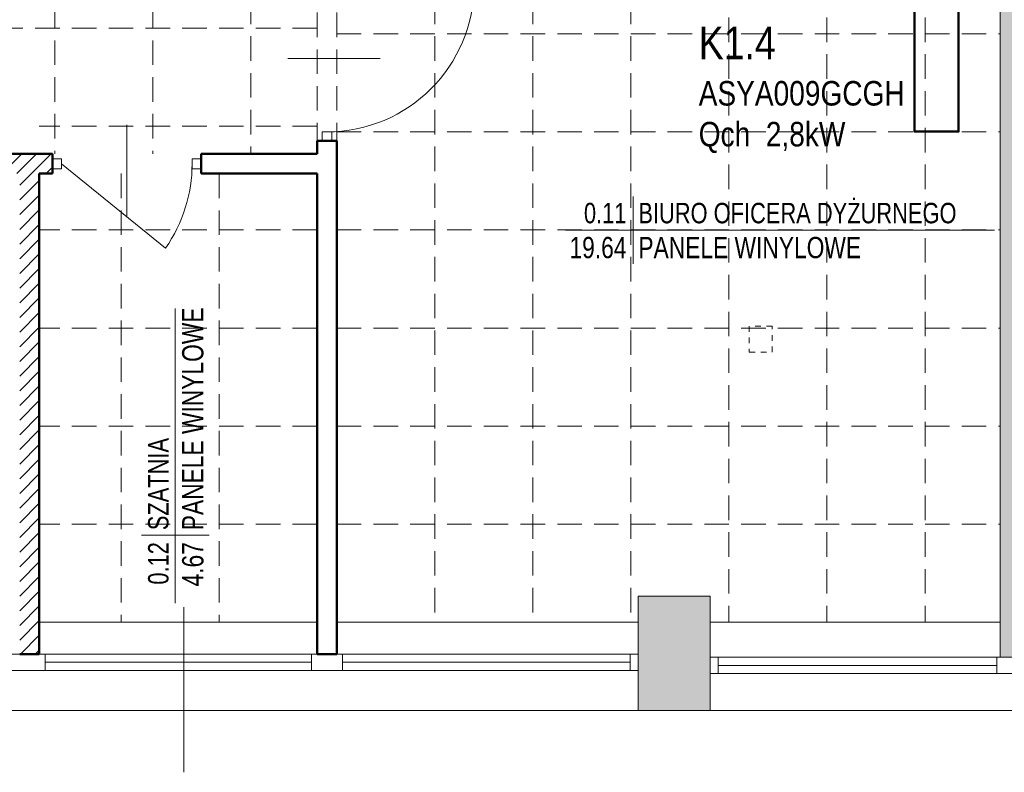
# Model space of a CAD drawing. Header units: millimetres. Extents: x -23540 to 53212, y -37964 to 41185.
# Tile 140 of 203: x 10948 to 11551, y -32181 to -31721. Entities that reach past the tile are written whole.
import ezdxf
from ezdxf.enums import TextEntityAlignment as Align

# ---------------------------------------------------------------- set-up
doc = ezdxf.new("R2010")
doc.units = ezdxf.units.MM
doc.linetypes.add('0.5_0.5', pattern=[1, 0.5, -0.5])
doc.linetypes.add('DASHEDX2', pattern=[1.5, 1, -0.5])
doc.layers.get('0').update_dxf_attribs({"lineweight": 18})
for name, color, linetype, lineweight in [('BA_met', 7, 'Continuous', 18), ('mm_klimatyzacja', 94, 'Continuous', 50), ('PG_PRZERYWANE_ŚREDNIE', 1, 'DASHEDX2', 18), ('PG_WIDOKOWE_CIENKIE', 1, 'Continuous', 18), ('PG_ŚCIANY_DZIAŁOWE', 3, 'Continuous', 18), ('WYPOSAŻENIE GARAŻU', 253, 'Continuous', 5)]:
    doc.layers.add(name, color=color, linetype=linetype, lineweight=lineweight)
doc.styles.add('ROMANS', font='bikromsw.shx', dxfattribs={"width": 0.8})
doc.styles.get("Standard").update_dxf_attribs({"font": 'arial.ttf'})

# ---------------------------------------------------------------- blocks, each defined once
blk = doc.blocks.new('bikmet')
blk.add_line((0, 1.65), (0, -1.65))
at = {"style": 'ROMANS', "width": 0.8}
blk.add_attdef('NRPOM', text='', height=1, dxfattribs=at).set_placement((-0.333, 0.333), align=Align.RIGHT)
blk.add_attdef('NWAPOM', (0.25, 0.333), '', height=1, dxfattribs=at)
blk.add_attdef('RAREA', text='', height=1.042, dxfattribs=at).set_placement((-0.333, -0.333), align=Align.TOP_RIGHT)
blk.add_attdef('PODLOGA', text='', height=1.042, dxfattribs=at).set_placement((0.25, -0.333), align=Align.TOP_LEFT)
blk = doc.blocks.new('jamb')
blk.add_lwpolyline([(-0.5, -0.5), (-0.5, 0.5), (0.5, 0.5), (0.5, -0.5)], close=True)
blk = doc.blocks.new('dr1h901')
at = {"color": 0}
blk.add_line((-0.5, 0), (-0.5, 1), dxfattribs=at)
blk.add_line((0, 0.3622), (0, -0.2655))
blk.add_arc((-0.5, 0), 1, 0, 90, dxfattribs=at)

msp = doc.modelspace()

# ---------------------------------------------------------------- hatches: boundary and pattern name
at = {"layer": 'PG_ŚCIANY_DZIAŁOWE', "true_color": 0x636466, "transparency": 33554610}
h = msp.add_hatch(color=251, dxfattribs=at)
h.dxf.hatch_style = 1
h.paths.add_polyline_path([(11563.37, -31479.46), (11534.87, -31479.46), (11534.87, -31494.46), (11548.37, -31494.46), (11548.37, -32110.96), (11563.37, -32110.96)])
h = msp.add_hatch(color=251, dxfattribs=at)
h.dxf.hatch_style = 1
h.paths.add_polyline_path([(11370.87, -32073.46), (11326.87, -32073.46), (11326.87, -32143.46), (11370.87, -32143.46)])

# ---------------------------------------------------------------- linework, layer by layer
at = {"color": 251, "true_color": 0x636466}
for p, q in [((11548.37, -31494.46), (11548.37, -32110.96)), ((11053.87, -31811.96), (11053.87, -31805.96)), ((11053.87, -31805.96), (11059.37, -31805.96)), ((11059.37, -31805.96), (11059.37, -31811.96)), ((11059.37, -31811.96), (11053.87, -31811.96)), ((11370.87, -32073.46), (11326.87, -32073.46)), ((11326.87, -32073.46), (11326.87, -32143.46)), ((11370.87, -32073.46), (11370.87, -32143.46)), ((11130.37, -32089.46), (10960.37, -32089.46)), ((11326.87, -32089.46), (11142.37, -32089.46)), ((11548.37, -32089.46), (11370.87, -32089.46)), ((11326.87, -32108.96), (10771.37, -32108.96)), ((10963.87, -32118.96), (10963.87, -32108.96)), ((11321.87, -32108.96), (11321.87, -32118.96)), ((11326.87, -32108.96), (11326.87, -32118.96)), ((11370.87, -32110.96), (11370.87, -32120.96)), ((11565.37, -32110.96), (11370.87, -32110.96)), ((11375.87, -32110.96), (11375.87, -32120.96)), ((11546.37, -32110.96), (11546.37, -32120.96)), ((11326.87, -32118.96), (10771.37, -32118.96)), ((11126.87, -32113.96), (10963.87, -32113.96)), ((11321.87, -32113.96), (11145.87, -32113.96)), ((11375.87, -32115.96), (11546.37, -32115.96)), ((11370.87, -32120.96), (11565.37, -32120.96)), ((12164.37, -32143.46), (10703.37, -32143.46))]:
    msp.add_line(p, q, dxfattribs=at)
at = {"color": 251, "true_color": 0x636466, "extrusion": (0, 0, -1)}
for p, q in [((11013.87, -31841.56), (11013.87, -31785.07)), ((10973.87, -31808.96), (11037.63, -31860.53))]:
    msp.add_line(p, q, dxfattribs=at)
at = {"color": 251, "lineweight": 20, "true_color": 0x636466}
for p, q in [((10968.37, -31802.96), (10968.37, -31814.96)), ((11059.37, -31802.96), (11059.37, -31814.96)), ((11048.87, -32181.33), (11048.87, -32080.28)), ((11126.87, -32118.96), (11126.87, -32108.96)), ((11145.87, -32118.96), (11145.87, -32108.96))]:
    msp.add_line(p, q, dxfattribs=at)
at = {"color": 251, "true_color": 0x636466, "extrusion": (0, 0, -1)}
msp.add_arc((-10963.87, -31808.96), 90, 180, 214.95948, dxfattribs=at)
at = {"layer": 'BA_met', "color": 251, "true_color": 0x636466}
for p, q in [((11282.41, -31849.54), (11544.82, -31849.54)), ((11043.6, -32077.73), (11043.6, -31897.59))]:
    msp.add_line(p, q, dxfattribs=at)
at = {"layer": 'mm_klimatyzacja', "color": 3, "linetype": 'Continuous', "lineweight": 50, "ltscale": 50}
msp.add_lwpolyline([(11522.91, -31705.3), (11522.91, -31789.3), (11495.91, -31789.3), (11495.91, -31705.3)], close=True, dxfattribs=at)
at = {"layer": 'PG_PRZERYWANE_ŚREDNIE', "color": 251, "lineweight": 15, "ltscale": 15, "true_color": 0x636466}
for p, q in [((10969.87, -31485.96), (10969.87, -31802.96)), ((11029.87, -31485.96), (11029.87, -31802.96)), ((11382.37, -31494.46), (11382.37, -32089.46)), ((11442.37, -31494.46), (11442.37, -32089.46)), ((11502.37, -31494.46), (11502.37, -32089.46)), ((11089.87, -31685.96), (11089.87, -31802.96)), ((11202.37, -31685.96), (11202.37, -32089.46)), ((11262.37, -31685.96), (11262.37, -32089.46)), ((11322.37, -31685.96), (11322.37, -32089.46)), ((11130.37, -31693.96), (11130.37, -31794.96)), ((11142.37, -31693.96), (11142.37, -31794.96)), ((11130.37, -31725.96), (10757.37, -31725.96)), ((11142.37, -31729.46), (11548.37, -31729.46)), ((11130.37, -31785.96), (10960.37, -31785.96)), ((11142.37, -31789.46), (11548.37, -31789.46)), ((11010.37, -31814.96), (11010.37, -32089.46)), ((11070.37, -31814.96), (11070.37, -32089.46)), ((11130.37, -31849.46), (10960.37, -31849.46)), ((11142.37, -31849.46), (11548.37, -31849.46)), ((11130.37, -31909.46), (10960.37, -31909.46)), ((11142.37, -31909.46), (11548.37, -31909.46)), ((11130.37, -31969.46), (10960.37, -31969.46)), ((11142.37, -31969.46), (11548.37, -31969.46)), ((11130.37, -32029.46), (10960.37, -32029.46)), ((11142.37, -32029.46), (11548.37, -32029.46))]:
    msp.add_line(p, q, dxfattribs=at)
at = {"layer": 'PG_WIDOKOWE_CIENKIE', "color": 251, "lineweight": 50, "true_color": 0x636466}
for p, q in [((11130.37, -31802.96), (11130.37, -31794.96)), ((11130.37, -31794.96), (11142.37, -31794.96)), ((11142.37, -32108.96), (11142.37, -31794.96)), ((10878.37, -31802.96), (10968.37, -31802.96)), ((10968.37, -31814.96), (10968.37, -31802.96)), ((11059.37, -31802.96), (11130.37, -31802.96)), ((11059.37, -31814.96), (11059.37, -31802.96)), ((10960.37, -31814.96), (10968.37, -31814.96)), ((10960.37, -32108.96), (10960.37, -31814.96)), ((11059.37, -31814.96), (11130.37, -31814.96)), ((11130.37, -32108.96), (11130.37, -31814.96)), ((10948.37, -32108.96), (10960.37, -32108.96)), ((11130.37, -32108.96), (11142.37, -32108.96))]:
    msp.add_line(p, q, dxfattribs=at)
at = {"layer": 'PG_WIDOKOWE_CIENKIE', "color": 251, "linetype": 'Continuous', "lineweight": 18, "true_color": 0x636466}
for p, q in [((10937.59, -31814.96), (10949.59, -31802.96)), ((10946.57, -31814.96), (10958.57, -31802.96)), ((10948.37, -31822.14), (10967.55, -31802.96)), ((10964.53, -31814.96), (10968.37, -31811.12)), ((10948.37, -31831.12), (10960.37, -31819.12)), ((10948.37, -31840.1), (10960.37, -31828.1)), ((10948.37, -31849.08), (10960.37, -31837.08)), ((10948.37, -31858.06), (10960.37, -31846.06)), ((10948.37, -31867.04), (10960.37, -31855.04)), ((10948.37, -31876.02), (10960.37, -31864.02)), ((10948.37, -31885), (10960.37, -31873)), ((10948.37, -31893.98), (10960.37, -31881.98)), ((10948.37, -31902.96), (10960.37, -31890.96)), ((10948.37, -31911.94), (10960.37, -31899.94)), ((10948.37, -31920.92), (10960.37, -31908.92)), ((10948.37, -31929.9), (10960.37, -31917.9)), ((10948.37, -31938.89), (10960.37, -31926.89)), ((10948.37, -31947.87), (10960.37, -31935.87)), ((10948.37, -31956.85), (10960.37, -31944.85)), ((10948.37, -31965.83), (10960.37, -31953.83)), ((10948.37, -31974.81), (10960.37, -31962.81)), ((10948.37, -31983.79), (10960.37, -31971.79)), ((10948.37, -31992.77), (10960.37, -31980.77)), ((10948.37, -32001.75), (10960.37, -31989.75)), ((10948.37, -32010.73), (10960.37, -31998.73)), ((10948.37, -32019.71), (10960.37, -32007.71)), ((10948.37, -32028.69), (10960.37, -32016.69)), ((10948.37, -32037.67), (10960.37, -32025.67)), ((10948.37, -32046.65), (10960.37, -32034.65)), ((10948.37, -32055.63), (10960.37, -32043.63)), ((10948.37, -32064.61), (10960.37, -32052.61)), ((10948.37, -32073.59), (10960.37, -32061.59)), ((10948.37, -32082.57), (10960.37, -32070.57)), ((10948.37, -32091.55), (10960.37, -32079.55)), ((10948.37, -32100.53), (10960.37, -32088.53)), ((10948.92, -32108.96), (10960.37, -32097.51)), ((10957.9, -32108.96), (10960.37, -32106.49))]:
    msp.add_line(p, q, dxfattribs=at)
at = {"layer": 'PG_WIDOKOWE_CIENKIE', "color": 251, "linetype": '0.5_0.5', "ltscale": 7, "true_color": 0x636466}
for p, q in [((11408.82, -31908.26), (11394.82, -31908.26)), ((11394.82, -31908.26), (11394.82, -31924.26)), ((11408.82, -31924.26), (11408.82, -31908.26)), ((11394.82, -31924.26), (11408.82, -31924.26))]:
    msp.add_line(p, q, dxfattribs=at)

# ---------------------------------------------------------------- block references
at = {"layer": 'BA_met', "color": 251, "true_color": 0x636466, "xscale": 12.5, "yscale": 12.5, "zscale": 12.5}
msp.add_blockref('bikmet', (11323.83, -31849.54), dxfattribs=at).add_auto_attribs({'NRPOM': '0.11', 'NWAPOM': 'BIURO OFICERA DYŻURNEGO', 'RAREA': '19.64', 'PODLOGA': 'PANELE WINYLOWE'})
at = {"layer": 'BA_met', "color": 251, "true_color": 0x636466, "xscale": 12.5, "yscale": 12.5, "zscale": 12.5, "rotation": 90}
msp.add_blockref('bikmet', (11043.6, -32036.31), dxfattribs=at).add_auto_attribs({'NRPOM': '0.12', 'NWAPOM': 'SZATNIA', 'RAREA': '4.67', 'PODLOGA': 'PANELE WINYLOWE'})
at = {"layer": 'WYPOSAŻENIE GARAŻU', "color": 251, "true_color": 0x636466}
for name, p, xscale, yscale, zscale, rotation in [('dr1h901', (11136.37, -31744.46), 90, 90, -90, 270), ('jamb', (11136.37, -31792.21), -5.5, 5.999999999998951, 5.5, 90)]:
    msp.add_blockref(name, p, dxfattribs=dict(at, xscale=xscale, yscale=yscale, zscale=zscale, rotation=rotation))
at = {"layer": 'WYPOSAŻENIE GARAŻU', "color": 251, "true_color": 0x636466, "xscale": 5.5, "yscale": 5.999999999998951, "zscale": 5.5}
msp.add_blockref('jamb', (10971.12, -31808.96), dxfattribs=at)

# ---------------------------------------------------------------- texts
at = {"layer": 'mm_klimatyzacja', "lineweight": 15, "insert": (11363.87, -31724.98), "char_height": 20, "attachment_point": 1}
msp.add_mtext_dynamic_manual_height_columns('{\\fArial Narrow|b0|i0|c238|p34;K1.4\\P\\H0.75x;ASYA009GCGH\\PQch  2,8kW}', width=158.2809, gutter_width=1, heights=[0], dxfattribs=at)

doc.saveas('drawing.dxf')
